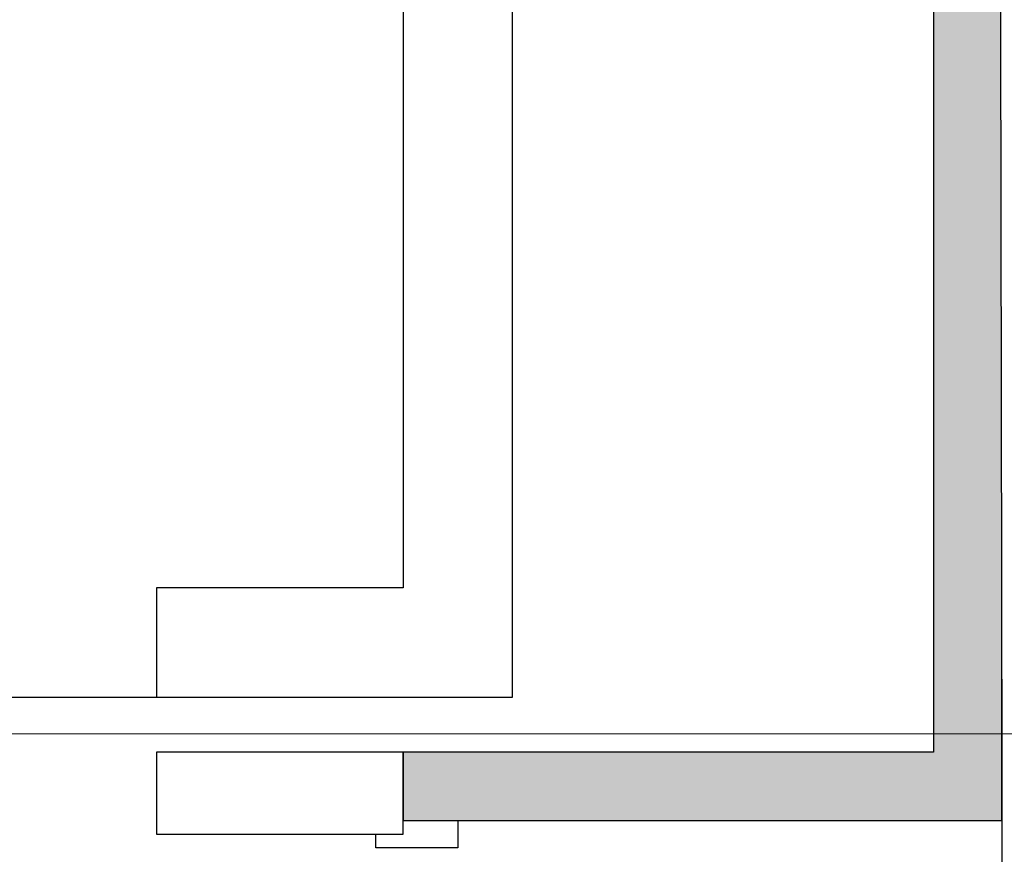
# Model space of a CAD drawing. Header units: millimetres. Extents: x -28761 to 4793, y -4271 to 20239.
# Tile 168 of 256: x -11849 to -11130, y 9390 to 10000. Entities that reach past the tile are written whole.
import ezdxf

# ---------------------------------------------------------------- set-up
doc = ezdxf.new("R2010")
doc.units = ezdxf.units.MM
doc.header["$MEASUREMENT"] = 0
doc.linetypes.add('Wipeout_Contour', pattern=[1000, 0, -1000])
for name, color, linetype in [('5._POHLED ZÁPADNÍ_1_Anotace - SP', 7, 'Continuous'), ('5._POHLED ZÁPADNÍ_1_Nové_Konstrukce - nosné', 7, 'Continuous'), ('5._POHLED ZÁPADNÍ_1_Nové_Výplně – Řezové', 7, 'Continuous'), ('5._POHLED ZÁPADNÍ_1_Nové_VÝTAH VAR 1', 7, 'Continuous')]:
    doc.layers.add(name, color=color, linetype=linetype)

msp = doc.modelspace()

# ---------------------------------------------------------------- hatches: boundary and pattern name
at = {"layer": '5._POHLED ZÁPADNÍ_1_Nové_Výplně – Řezové', "linetype": 'Continuous', "lineweight": 0, "true_color": 0x3f2a2a}
for points in [[(-11131.41, 9414.66), (-11131.41, 11544.66), (-11181.41, 11494.66), (-11181.41, 9464.66)], [(-11131.41, 9414.66), (-11181.41, 9464.66), (-11568.74, 9464.66), (-11568.74, 9414.66)]]:
    msp.add_hatch(color=19, dxfattribs=at).paths.add_polyline_path(points)

# ---------------------------------------------------------------- linework, layer by layer
at = {"layer": '5._POHLED ZÁPADNÍ_1_Nové_VÝTAH VAR 1', "color": 1, "linetype": 'Continuous', "lineweight": 25}
for p, q in [((-11131.41, 9414.66), (-11131.41, 11544.66)), ((-11181.41, 11494.66), (-11181.41, 9464.66)), ((-11488.74, 9504.66), (-11488.74, 11454.66)), ((-11568.74, 11374.66), (-11568.74, 9584.66)), ((-11568.74, 9584.66), (-11748.74, 9584.66)), ((-11748.74, 9584.66), (-11748.74, 9504.66)), ((-12388.74, 9504.66), (-11748.74, 9504.66)), ((-11748.74, 9504.66), (-11488.74, 9504.66)), ((-11181.41, 9464.66), (-11568.74, 9464.66)), ((-11568.74, 9464.66), (-11568.74, 9414.66)), ((-11568.74, 9414.66), (-11131.41, 9414.66))]:
    msp.add_line(p, q, dxfattribs=at)
at = {"layer": '5._POHLED ZÁPADNÍ_1_Nové_VÝTAH VAR 1', "color": 1, "linetype": 'Continuous', "lineweight": 25, "flags": 128}
for points in [[(-12648.74, 9504.66), (-11488.74, 9504.66), (-11488.74, 11454.66), (-12648.74, 11454.66)], [(-11568.74, 9464.66), (-11748.74, 9464.66), (-11748.74, 9404.66), (-11568.74, 9404.66)], [(-11568.74, 9404.66), (-11568.74, 9414.66), (-11528.74, 9414.66), (-11528.74, 9394.66), (-11588.74, 9394.66), (-11588.74, 9404.66)]]:
    msp.add_lwpolyline(points, close=True, dxfattribs=at)

# ---------------------------------------------------------------- next in the draw order: wipeouts: each hides what was drawn before it
at = {"color": 254, "linetype": 'Wipeout_Contour', "lineweight": 0, "ltscale": 61244.139872}
msp.add_wipeout([(-10976.06, 12036.28), (-11136.06, 12036), (-11130.75, 9041.74), (-10970.75, 9042.03)], dxfattribs=at).dxf.layer = '5._POHLED ZÁPADNÍ_1_Nové_Výplně – Řezové'

# ---------------------------------------------------------------- next in the draw order: linework, layer by layer
at = {"layer": '5._POHLED ZÁPADNÍ_1_Anotace - SP', "color": 154, "linetype": 'Continuous', "lineweight": 13}
msp.add_line((-10751.22, 9477.98), (-12126.65, 9477.98), dxfattribs=at)
at = {"layer": '5._POHLED ZÁPADNÍ_1_Nové_Konstrukce - nosné', "color": 1, "linetype": 'Continuous', "lineweight": 25, "flags": 128}
msp.add_lwpolyline([(-11136.06, 12036), (-11130.75, 9041.74)], dxfattribs=at)

# ---------------------------------------------------------------- next in the draw order: wipeouts: each hides what was drawn before it
at = {"color": 254, "linetype": 'Wipeout_Contour', "lineweight": 0, "ltscale": 61313.242145}
msp.add_wipeout([(-13448.44, 9300.97), (-10970.6, 9040.01), (-10970.9, 9200.93), (-13430.85, 9460)], dxfattribs=at).dxf.layer = '5._POHLED ZÁPADNÍ_1_Nové_Výplně – Řezové'

doc.saveas('drawing.dxf')
